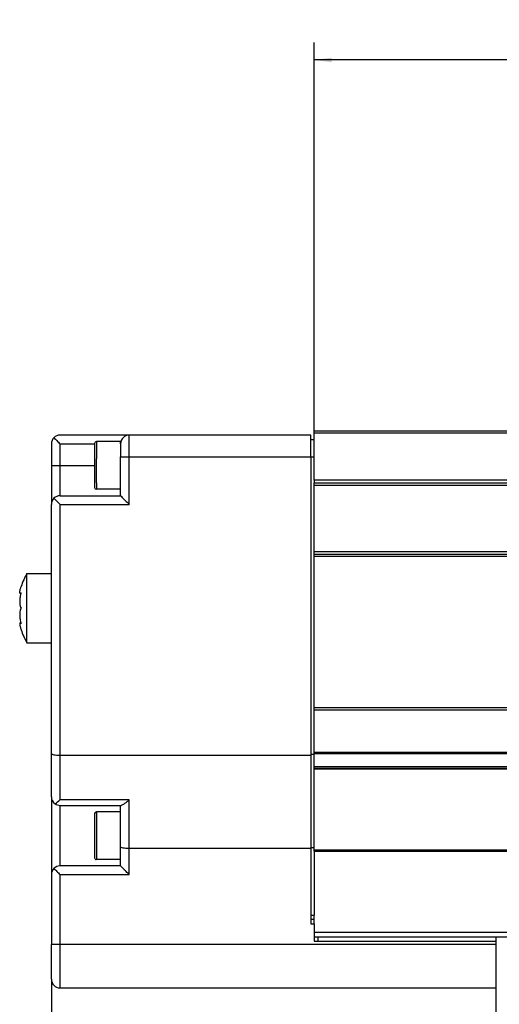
# Model space of a CAD drawing. Header units: inches. Extents: x -235 to 4616, y -109 to 485.
# Tile 5 of 30: x -104 to -49, y 191 to 305. Entities that reach past the tile are written whole.
import ezdxf

# ---------------------------------------------------------------- set-up
doc = ezdxf.new("R2010")
doc.units = ezdxf.units.IN
doc.layers.add('1', color=7, linetype='Continuous')
doc.styles.add('CONVERTER_11', font='txt.shx', dxfattribs={"width": 0.9})
doc.dimstyles.new('ME10_DIM_19', dxfattribs={"dimtxt": 2, "dimasz": 2, "dimexe": 2, "dimexo": 0, "dimgap": 2, "dimtad": 1, "dimdsep": 46, "dimtxsty": 'CONVERTER_11', "dimsah": 1, "dimcen": 0.09, "dimclrd": 2, "dimclre": 2, "dimclrt": 2, "dimadec": 0, "dimazin": 0, "dimtfac": 1, "dimtdec": 4, "dimtix": 1, "dimtmove": 0, "dimatfit": 3, "dimfxl": 1, "dimtolj": 1, "dimtzin": 0, "dimarcsym": 0})
doc.dimstyles.new('ME10_DIM_26', dxfattribs={"dimtxt": 2, "dimasz": 2, "dimexe": 2, "dimexo": 0, "dimgap": 2, "dimtad": 1, "dimdsep": 46, "dimtxsty": 'CONVERTER_11', "dimsah": 1, "dimcen": 0.09, "dimclrd": 2, "dimclre": 2, "dimclrt": 2, "dimadec": 0, "dimazin": 0, "dimtfac": 1, "dimtdec": 4, "dimtix": 1, "dimtmove": 0, "dimatfit": 3, "dimfxl": 1, "dimtolj": 1, "dimtzin": 0, "dimarcsym": 0})
doc.dimstyles.new('ME10_DIM_27', dxfattribs={"dimtxt": 2, "dimasz": 2, "dimexe": 2, "dimexo": 0, "dimgap": 2, "dimtad": 1, "dimdsep": 46, "dimtxsty": 'CONVERTER_11', "dimsah": 1, "dimcen": 0.09, "dimclrd": 2, "dimclre": 2, "dimclrt": 2, "dimadec": 0, "dimazin": 0, "dimtfac": 1, "dimtdec": 4, "dimtix": 1, "dimtmove": 0, "dimatfit": 3, "dimfxl": 1, "dimtolj": 1, "dimtzin": 0, "dimarcsym": 0})
doc.dimstyles.new('ME10_DIM_31', dxfattribs={"dimtxt": 2, "dimasz": 2, "dimexe": 2, "dimexo": 0, "dimgap": 2, "dimtad": 1, "dimdsep": 46, "dimtxsty": 'CONVERTER_11', "dimsah": 1, "dimcen": 0.09, "dimclrd": 2, "dimclre": 2, "dimclrt": 2, "dimadec": 0, "dimazin": 0, "dimtfac": 1, "dimtdec": 4, "dimtix": 1, "dimtmove": 0, "dimatfit": 3, "dimfxl": 1, "dimtolj": 1, "dimtzin": 0, "dimarcsym": 0})

# ---------------------------------------------------------------- blocks, each defined once
blk = doc.blocks.new('L-32_PERFIL__10', base_point=(-104.13, 192.82))
at = {"color": 7, "linetype": 'Continuous'}
for p, q in [((-91.47, 256.72), (-99.47, 256.72)), ((-91.47, 254.22), (-91.47, 256.72)), ((-70.47, 256.72), (-91.47, 256.72)), ((-70.47, 256.22), (-70.47, 256.72)), ((-70.47, 256.22), (-70.07, 256.22)), ((-70.47, 254.22), (-70.47, 256.22)), ((-70.07, 256.97), (-70.07, 257.22)), ((-70.07, 257.22), (260.69, 257.22)), ((-70.07, 256.22), (-70.07, 256.97)), ((-70.07, 256.97), (260.86, 256.97)), ((-70.07, 254.22), (-70.07, 256.22)), ((-100.47, 255.72), (-100.47, 253.22)), ((-99.47, 253.22), (-99.47, 255.72)), ((-99.47, 255.72), (-95.47, 255.72)), ((-95.47, 255.77), (-95.47, 253.22)), ((-95.27, 255.97), (-95.27, 253.97)), ((-92.47, 255.97), (-95.27, 255.97)), ((-92.47, 255.72), (-92.47, 255.97)), ((-92.47, 255.72), (-92.47, 254.22)), ((-92.47, 250.47), (-92.47, 254.22)), ((-91.47, 254.22), (-70.47, 254.22)), ((-91.47, 248.72), (-91.47, 254.22)), ((-70.47, 254.22), (-70.07, 254.22)), ((-70.47, 254.22), (-70.47, 219.81)), ((-70.07, 251.52), (-70.07, 254.22)), ((-100.47, 253.22), (-100.47, 248.72)), ((-99.47, 253.22), (-95.47, 253.22)), ((-99.47, 249.72), (-99.47, 253.22)), ((-95.47, 253.22), (-95.47, 250.67)), ((-92.47, 250.47), (-95.27, 250.47)), ((-92.47, 249.72), (-92.47, 250.47)), ((-70.07, 251.52), (-70.07, 251.22)), ((-55.58, 251.52), (-70.07, 251.52)), ((-70.07, 250.92), (-70.07, 251.22)), ((-70.07, 251.22), (4.43, 251.22)), ((-70.07, 250.92), (4.44, 250.92)), ((-70.07, 243.22), (-70.07, 250.92)), ((-52.87, 251.52), (-55.58, 251.52)), ((-7.87, 251.52), (-52.87, 251.52)), ((-99.47, 249.72), (-92.47, 249.72)), ((-100.47, 240.72), (-100.47, 248.72)), ((-99.47, 219.72), (-99.47, 248.72)), ((-99.47, 248.72), (-91.47, 248.72)), ((-70.07, 242.97), (-70.07, 243.22)), ((262.03, 243.22), (-70.07, 243.22)), ((-70.07, 242.72), (-70.07, 242.97)), ((-70.07, 242.97), (262.19, 242.97)), ((-70.07, 242.72), (262.36, 242.72)), ((-70.07, 225.22), (-70.07, 242.72)), ((-103.3, 240.72), (-100.47, 240.72)), ((-103.3, 236.72), (-103.3, 240.72)), ((-100.47, 232.72), (-100.47, 240.72)), ((-103.99, 238.42), (-104.08, 238.42)), ((-103.3, 232.72), (-103.3, 236.72)), ((-103.99, 235.02), (-104.08, 235.02)), ((-103.3, 232.72), (-100.47, 232.72)), ((-100.47, 219.91), (-100.47, 232.72)), ((-70.07, 224.97), (-70.07, 225.22)), ((-70.07, 225.22), (262.03, 225.22)), ((-70.07, 220.02), (-70.07, 224.97)), ((-70.07, 224.97), (262.19, 224.97)), ((-100.47, 214.92), (-100.47, 219.91)), ((-99.47, 219.72), (-70.47, 219.72)), ((-99.47, 214.56), (-99.47, 219.72)), ((-70.07, 219.81), (-70.47, 219.81)), ((-70.47, 219.81), (-70.47, 219.72)), ((-70.47, 219.72), (-70.47, 209.01)), ((261.5, 220.02), (-70.07, 220.02)), ((-70.07, 219.93), (-70.07, 220.02)), ((-70.07, 219.81), (-70.07, 219.93)), ((-70.07, 219.93), (261.56, 219.93)), ((-70.07, 218.38), (-70.07, 219.81)), ((262.27, 218.38), (-70.07, 218.38)), ((-70.07, 218.22), (-70.07, 218.38)), ((-70.07, 218.1), (-70.07, 218.22)), ((-70.07, 218.22), (262.16, 218.22)), ((-70.07, 209.01), (-70.07, 218.1)), ((262.08, 218.1), (-70.07, 218.1)), ((-100.47, 214.92), (-100.47, 205.92)), ((-91.47, 214.56), (-99.47, 214.56)), ((-91.47, 208.92), (-91.47, 214.56)), ((-99.47, 206.92), (-99.47, 213.92)), ((-99.47, 213.92), (-92.47, 213.92)), ((-95.47, 212.97), (-95.47, 210.42)), ((-92.47, 213.17), (-95.27, 213.17)), ((-92.47, 213.92), (-92.4, 213.92)), ((-92.47, 213.17), (-92.47, 213.92)), ((-92.47, 209.11), (-92.47, 213.17)), ((-95.47, 210.42), (-95.47, 207.87)), ((-92.47, 207.67), (-92.47, 209.11)), ((-70.47, 208.92), (-91.47, 208.92)), ((-91.47, 205.92), (-91.47, 208.92)), ((-70.07, 209.01), (-70.47, 209.01)), ((-70.47, 209.01), (-70.47, 208.92)), ((-70.47, 208.92), (-70.47, 201.22)), ((-70.07, 208.72), (-70.07, 209.01)), ((-70.07, 208.63), (-70.07, 208.72)), ((261.02, 208.72), (-70.07, 208.72)), ((-70.07, 208.63), (-70.07, 201.22)), ((-70.07, 208.63), (261.09, 208.63)), ((-92.47, 207.67), (-95.27, 207.67)), ((-92.47, 206.92), (-92.47, 207.67)), ((-92.47, 206.92), (-99.47, 206.92)), ((-100.47, 205.92), (-100.47, 197.82)), ((-99.47, 205.92), (-91.47, 205.92)), ((-99.47, 197.82), (-99.47, 205.92)), ((-70.47, 201.22), (-70.07, 201.22)), ((-70.47, 201.22), (-70.47, 200.72)), ((-70.07, 200.72), (-70.47, 200.72)), ((-70.47, 200.72), (-70.47, 200.22)), ((-70.07, 200.72), (-70.07, 201.22)), ((-70.07, 200.22), (-70.07, 200.72)), ((-70.47, 200.22), (-70.07, 200.22)), ((-70.07, 200.22), (-70.07, 199.22)), ((-70.07, 199.22), (-70.07, 198.72)), ((261.49, 199.22), (-70.07, 199.22)), ((-70.07, 198.72), (-69.67, 198.72)), ((-70.07, 198.72), (-70.07, 198.22)), ((-70.07, 198.22), (-49.07, 198.22)), ((-69.67, 198.72), (-4.07, 198.73)), ((-69.67, 198.72), (-69.67, 198.22)), ((-49.07, 198.72), (-49.07, 198.22)), ((-49.07, 198.22), (-49.07, 197.82)), ((-100.47, 193.82), (-100.47, 197.82)), ((-49.07, 197.82), (-99.47, 197.82)), ((-49.07, 197.82), (-49.07, 192.82)), ((-99.47, 192.82), (-49.07, 192.82))]:
    blk.add_line(p, q, dxfattribs=at)
for centre, radius, start, end in [((-99.47, 255.72), 1, 135, 180), ((-99.47, 255.72), 1, 90, 135), ((-91.47, 255.72), 1, 90, 180), ((-95.27, 255.77), 0.2, 90, 180), ((-95.27, 250.67), 0.2, 180, 270), ((-99.47, 248.72), 1, 135, 180), ((-99.47, 248.72), 1, 90, 135), ((-96.37, 236.72), 8, 150, 161.79), ((-96.37, 236.72), 8, 198.21, 210), ((-99.47, 214.92), 1, 180, 235.6253), ((-102.83, 218.07), 4.86, 305.0428, 313.6536), ((-99.47, 214.92), 1, 235.6253, 270), ((-95.27, 212.97), 0.2, 90, 180), ((-95.28, 207.86), 0.197, 179.0006, 270.9994), ((-99.47, 205.92), 1, 135, 180), ((-99.47, 205.92), 1, 90, 135), ((-99.47, 193.82), 1, 180, 270)]:
    blk.add_arc(centre, radius, start, end, dxfattribs=at)
for points, knots in [([(-100.18, 256.43), (-100.07, 256.31), (-99.83, 256.08), (-99.6, 255.84), (-99.47, 255.72)], [0, 0, 0, 0, 0.476879, 1, 1, 1, 1]), ([(-95.27, 253.22), (-95.27, 253.33), (-95.27, 253.51), (-95.27, 253.73), (-95.27, 253.87), (-95.27, 253.94), (-95.27, 253.97)], [0, 0, 0, 0, 0.3200051, 0.5569178, 0.6534589, 0.75, 0.75, 0.75, 0.75]), ([(-92.47, 254.22), (-92.46, 254.22), (-92.44, 254.22), (-92.38, 254.22), (-92.3, 254.22), (-92.17, 254.22), (-92.01, 254.22), (-91.84, 254.22), (-91.66, 254.22), (-91.53, 254.22), (-91.47, 254.22)], [0, 0, 0, 0, 0.035106, 0.070212, 0.164184, 0.292893, 0.450991, 0.631905, 0.812634, 1, 1, 1, 1]), ([(-100.47, 253.22), (-100.46, 253.22), (-100.44, 253.22), (-100.38, 253.22), (-100.3, 253.22), (-100.17, 253.22), (-100.01, 253.22), (-99.84, 253.22), (-99.66, 253.22), (-99.53, 253.22), (-99.47, 253.22)], [0, 0, 0, 0, 0.035106, 0.070212, 0.164184, 0.292893, 0.450991, 0.631905, 0.812634, 1, 1, 1, 1]), ([(-95.27, 251.22), (-95.27, 251.39), (-95.27, 251.73), (-95.27, 252.18), (-95.27, 252.56), (-95.27, 252.87), (-95.27, 253.08), (-95.27, 253.19), (-95.27, 253.21), (-95.27, 253.22)], [0, 0, 0, 0, 0.515255, 1.01226, 1.350184, 1.662396, 1.944544, 1.972488, 2, 2, 2, 2]), ([(-95.27, 251.22), (-95.27, 251.09), (-95.27, 250.84), (-95.27, 250.59), (-95.27, 250.47)], [0, 0, 0, 0, 0.3789302, 0.75, 0.75, 0.75, 0.75]), ([(-99.47, 248.72), (-99.6, 248.84), (-99.83, 249.08), (-100.07, 249.31), (-100.18, 249.43)], [0, 0, 0, 0, 0.523121, 1, 1, 1, 1]), ([(-92.47, 249.72), (-92.45, 249.7), (-92.42, 249.66), (-92.33, 249.57), (-92.23, 249.47), (-92.09, 249.34), (-91.96, 249.21), (-91.8, 249.05), (-91.64, 248.88), (-91.53, 248.77), (-91.47, 248.72)], [0, 0, 0, 0, 0.075976, 0.151952, 0.390269, 0.508666, 0.720942, 0.945358, 1.177816, 1.414215, 1.414215, 1.414215, 1.414215]), ([(-104.08, 238.42), (-104.09, 238.43), (-104.13, 238.45), (-104.13, 238.57), (-104.11, 238.72), (-104.06, 238.95), (-104, 239.12), (-103.97, 239.22)], [0, 0, 0, 0, 0.0481247, 0.1341173, 0.3003401, 0.5366818, 0.8379627, 0.8379627, 0.8379627, 0.8379627]), ([(-103.97, 238.49), (-104.01, 238.37), (-104.06, 238.17), (-104.1, 237.89), (-104.12, 237.67), (-104.13, 237.47), (-104.13, 237.29), (-104.1, 237.11), (-104.07, 236.91), (-104.01, 236.79), (-103.97, 236.72)], [0, 0, 0, 0, 0.371116, 0.627918, 0.842107, 1.031167, 1.211112, 1.390875, 1.582497, 1.807667, 1.807667, 1.807667, 1.807667]), ([(-103.97, 238.49), (-103.99, 238.47), (-104.02, 238.44), (-104.06, 238.42), (-104.08, 238.42)], [0, 0, 0, 0, 0.0775571, 0.1255624, 0.1255624, 0.1255624, 0.1255624]), ([(-103.97, 236.72), (-104.01, 236.65), (-104.07, 236.53), (-104.1, 236.33), (-104.13, 236.15), (-104.13, 235.96), (-104.12, 235.77), (-104.1, 235.56), (-104.07, 235.3), (-104.02, 235.12), (-103.99, 235.02)], [0, 0, 0, 0, 0.225059, 0.416595, 0.59646, 0.7765, 0.965454, 1.179498, 1.413626, 1.738328, 1.738328, 1.738328, 1.738328]), ([(-104.08, 235.02), (-104.09, 235.01), (-104.14, 234.96), (-104.12, 234.85), (-104.11, 234.75), (-104.09, 234.65), (-104.07, 234.53), (-104.03, 234.39), (-103.99, 234.28), (-103.97, 234.22)], [0, 0, 0, 0, 0.0622194, 0.1868498, 0.2890504, 0.3941222, 0.4950627, 0.6352095, 0.8379029, 0.8379029, 0.8379029, 0.8379029]), ([(-103.97, 234.95), (-103.99, 234.97), (-104.02, 235.01), (-104.06, 235.02), (-104.08, 235.02)], [0, 0, 0, 0, 0.0892346, 0.1292839, 0.1292839, 0.1292839, 0.1292839]), ([(-103.99, 235.02), (-103.99, 235.01), (-103.98, 234.98), (-103.98, 234.96), (-103.97, 234.95)], [0, 0, 0, 0, 0.03406358, 0.06939318, 0.06939318, 0.06939318, 0.06939318]), ([(-100.47, 219.91), (-100.45, 219.88), (-100.37, 219.8), (-100.14, 219.77), (-99.84, 219.72), (-99.6, 219.72), (-99.47, 219.72)], [0, 0, 0, 0, 0.103743, 0.325918, 0.652242, 1.038942, 1.038942, 1.038942, 1.038942]), ([(-91.47, 214.56), (-91.56, 214.48), (-91.73, 214.32), (-91.98, 214.13), (-92.2, 213.97), (-92.35, 213.93), (-92.4, 213.92)], [0, 0, 0, 0, 0.343916, 0.684762, 0.962689, 1.140148, 1.140148, 1.140148, 1.140148]), ([(-95.27, 213.17), (-95.27, 213.14), (-95.27, 213.07), (-95.27, 212.92), (-95.27, 212.68), (-95.27, 212.34), (-95.27, 211.91), (-95.27, 211.43), (-95.27, 210.93), (-95.27, 210.59), (-95.27, 210.42)], [0, 0, 0, 0, 0.097406, 0.2, 0.45237, 0.805456, 1.240224, 1.73774, 2.234745, 2.75, 2.75, 2.75, 2.75]), ([(-95.27, 210.42), (-95.27, 210.25), (-95.27, 209.91), (-95.27, 209.41), (-95.27, 208.93), (-95.27, 208.5), (-95.27, 208.15), (-95.27, 207.92), (-95.27, 207.76), (-95.27, 207.7), (-95.27, 207.67)], [0, 0, 0, 0, 0.515255, 1.01226, 1.509776, 1.944544, 2.298494, 2.556918, 2.653459, 2.75, 2.75, 2.75, 2.75]), ([(-91.47, 208.92), (-91.6, 208.92), (-91.84, 208.92), (-92.14, 208.97), (-92.37, 209), (-92.45, 209.08), (-92.47, 209.11)], [0, 0, 0, 0, 0.386621, 0.712904, 0.935163, 1.03894, 1.03894, 1.03894, 1.03894]), ([(-100.18, 206.63), (-100.07, 206.51), (-99.83, 206.28), (-99.6, 206.04), (-99.47, 205.92)], [0, 0, 0, 0, 0.476879, 1, 1, 1, 1]), ([(-91.47, 205.92), (-91.53, 205.98), (-91.64, 206.09), (-91.82, 206.26), (-91.98, 206.42), (-92.13, 206.58), (-92.25, 206.7), (-92.35, 206.8), (-92.42, 206.87), (-92.46, 206.9), (-92.47, 206.92)], [0, 0, 0, 0, 0.242229, 0.480212, 0.742864, 0.925775, 1.119015, 1.273924, 1.34407, 1.414215, 1.414215, 1.414215, 1.414215]), ([(-99.47, 197.82), (-99.53, 197.82), (-99.66, 197.82), (-99.84, 197.82), (-100.01, 197.82), (-100.17, 197.82), (-100.3, 197.82), (-100.38, 197.82), (-100.44, 197.82), (-100.46, 197.82), (-100.47, 197.82)], [0, 0, 0, 0, 0.187366, 0.368095, 0.549009, 0.707107, 0.835816, 0.929788, 0.964894, 1, 1, 1, 1]), ([(-99.47, 192.82), (-99.47, 192.88), (-99.47, 192.99), (-99.47, 193.27), (-99.47, 193.7), (-99.47, 194.33), (-99.47, 195.11), (-99.47, 195.98), (-99.47, 196.89), (-99.47, 197.51), (-99.47, 197.82)], [0, 0, 0, 0, 0.175529, 0.351058, 0.820919, 1.464466, 2.254953, 3.159526, 4.063172, 5, 5, 5, 5])]:
    blk.add_open_spline(points, degree=3, knots=knots, dxfattribs=at)
blk = doc.blocks.new('L-32__11', base_point=(-104.13, 170.77))
blk.add_blockref('L-32_PERFIL__10', (-104.13, 192.82))
blk = doc.blocks.new('*D65')
at = {"layer": '1', "color": 2, "linetype": 'Continuous'}
for p, q in [((-70.07, 256.22), (-70.07, 302.1)), ((8.43, 251.22), (8.43, 302.1)), ((8.43, 300.1), (-70.07, 300.1))]:
    blk.add_line(p, q, dxfattribs=at)
at = {"layer": '1', "color": 2}
for points in [[(-68.07, 300.36), (-68.07, 299.83), (-70.07, 300.1)], [(6.43, 299.83), (6.43, 300.36), (8.43, 300.1)]]:
    blk.add_solid(points, dxfattribs=at)
at = {"layer": '1', "color": 2, "insert": (-33.55, 302.1), "char_height": 2, "attachment_point": 7, "rotation": 0.0001, "line_spacing_factor": 0.60024, "style": 'CONVERTER_11'}
blk.add_mtext('78.5', dxfattribs=at)
blk = doc.blocks.new('*D72')
at = {"layer": '1', "color": 2, "linetype": 'Continuous'}
for p, q in [((-100.47, 193.82), (-100.47, 134.71)), ((-49.07, 192.82), (-49.07, 134.71)), ((-49.07, 136.71), (-100.47, 136.71))]:
    blk.add_line(p, q, dxfattribs=at)
at = {"layer": '1', "color": 2}
for points in [[(-98.47, 136.97), (-98.47, 136.44), (-100.47, 136.71)], [(-51.07, 136.44), (-51.07, 136.97), (-49.07, 136.71)]]:
    blk.add_solid(points, dxfattribs=at)
at = {"layer": '1', "color": 2, "insert": (-77.2, 138.71), "char_height": 2, "attachment_point": 7, "rotation": 0.0001, "line_spacing_factor": 0.60024, "style": 'CONVERTER_11'}
blk.add_mtext('51.5', dxfattribs=at)
blk = doc.blocks.new('*D73')
at = {"layer": '1', "color": 2, "linetype": 'Continuous'}
for p, q in [((-49.07, 192.82), (-49.07, 134.71)), ((-24.07, 171.27), (-24.07, 134.71)), ((-49.07, 136.71), (-24.07, 136.71))]:
    blk.add_line(p, q, dxfattribs=at)
at = {"layer": '1', "color": 2}
for points in [[(-47.07, 136.97), (-47.07, 136.44), (-49.07, 136.71)], [(-26.07, 136.44), (-26.07, 136.97), (-24.07, 136.71)]]:
    blk.add_solid(points, dxfattribs=at)
at = {"layer": '1', "color": 2, "insert": (-38.07, 138.71), "char_height": 2, "attachment_point": 7, "rotation": 0.0001, "line_spacing_factor": 0.60024, "style": 'CONVERTER_11'}
blk.add_mtext('25', dxfattribs=at)
blk = doc.blocks.new('*D77')
at = {"layer": '1', "color": 2, "linetype": 'Continuous'}
for p, q in [((-69.67, 198.72), (120.63, 198.72)), ((118.63, 189.22), (118.63, 198.72)), ((40.93, 189.22), (120.63, 189.22)), ((118.63, 180.9), (118.63, 189.22))]:
    blk.add_line(p, q, dxfattribs=at)
at = {"layer": '1', "color": 2}
for points in [[(118.9, 196.72), (118.37, 196.72), (118.63, 198.72)], [(118.37, 191.22), (118.9, 191.22), (118.63, 189.22)]]:
    blk.add_solid(points, dxfattribs=at)
at = {"layer": '1', "color": 2, "insert": (116.63, 180.9), "char_height": 2, "attachment_point": 7, "rotation": 90, "line_spacing_factor": 0.60024, "style": 'CONVERTER_11'}
blk.add_mtext('9.5', dxfattribs=at)
blk = doc.blocks.new('A', base_point=(270.5, 214.12))
blk.add_blockref('L-32__11', (-104.134, 170.772))
at = {"layer": '1'}
for base, p1, p2, dimstyle, picture, middle in [((8.427, 300.098), (-70.073, 256.218), (8.427, 251.22), 'ME10_DIM_19', '*D65', (-30.823, 303.098)), ((-49.073, 136.707), (-24.075, 171.272), (-49.073, 192.818), 'ME10_DIM_27', '*D73', (-36.574, 139.707))]:
    dim = blk.add_linear_dim(base=base, p1=p1, p2=p2, dimstyle=dimstyle, dxfattribs=at)
    dim.commit()
    dim.dimension.update_dxf_attribs({"geometry": picture, "text_midpoint": middle, "text_rotation": 0.00014})
dim = blk.add_linear_dim(base=(118.632, 189.222), p1=(-69.673, 198.72), p2=(40.927, 189.222), angle=90, dimstyle='ME10_DIM_31', dxfattribs=at)
dim.commit()
dim.dimension.update_dxf_attribs({"geometry": '*D77', "text_midpoint": (115.632, 182.729), "text_rotation": 90})
dim = blk.add_linear_dim(base=(-49.073, 136.707), p1=(-100.473, 193.818), p2=(-49.073, 192.818), text='51.5', dimstyle='ME10_DIM_26', dxfattribs=at)
dim.commit()
dim.dimension.update_dxf_attribs({"geometry": '*D72', "text_midpoint": (-74.773, 139.707), "text_rotation": 0.00014})

msp = doc.modelspace()

# ---------------------------------------------------------------- block references
msp.add_blockref('A', (270.5, 214.12))

doc.saveas('drawing.dxf')
